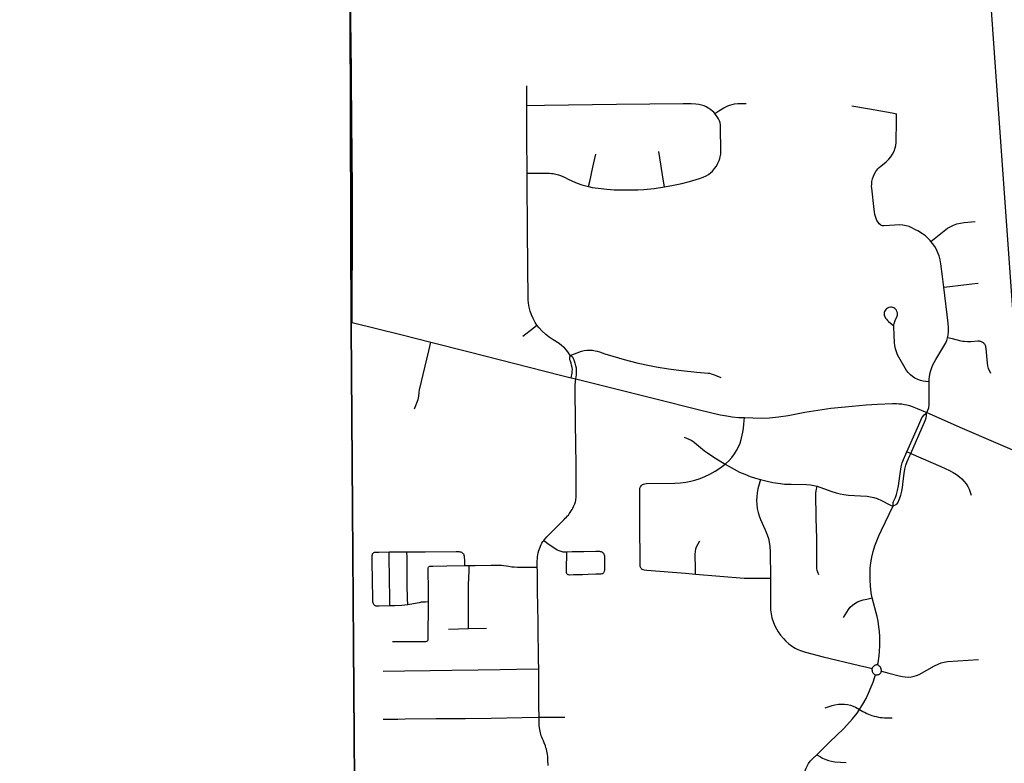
# Model space of a CAD drawing. Header units: feet. Extents: x 2113747 to 2516209, y 960708 to 1356798.
# Tile 22 of 92: x 2271117 to 2278482, y 1151998 to 1157558. Entities that reach past the tile are written whole.
import ezdxf

# ---------------------------------------------------------------- set-up
doc = ezdxf.new("R2010")
doc.units = ezdxf.units.FT
doc.header["$LTSCALE"] = 20
doc.header["$MEASUREMENT"] = 0
doc.linetypes.add('OhDOT_USTN3', pattern=[0.22, 0.165, -0.055])
doc.linetypes.add('rr2', pattern=[0])
for name, color, linetype in [('GM_X_Adjacent_County', 251, 'OhDOT_USTN3'), ('GM_X_City_Street', 251, 'Continuous'), ('GM_X_County', 251, 'OhDOT_USTN3'), ('GM_X_Rail_Line', 251, 'rr2'), ('GM_X_Township', 251, 'OhDOT_USTN3')]:
    doc.layers.add(name, color=color, linetype=linetype)

msp = doc.modelspace()

# ---------------------------------------------------------------- linework, layer by layer
at = {"layer": 'GM_X_Adjacent_County', "flags": 128}
msp.add_lwpolyline([(2192629.9, 1167519.5), (2192631.2, 1170403.5), (2192632.8, 1173672.8), (2192633.8, 1175629.5), (2192671.1, 1181169.3), (2192669.3, 1184775.1), (2192667.8, 1187766.9), (2192660.9, 1188884.7), (2192638, 1192623.1), (2192637, 1192687), (2192624.5, 1194837.8), (2192737.6, 1194839.7), (2198605.6, 1194974.2), (2199009.7, 1194982.8), (2204631.8, 1195039.6), (2205347.9, 1195050.5), (2205386.6, 1195051.1), (2205910.4, 1195059.1), (2205996.9, 1195060.4), (2208466.7, 1195086.6), (2214754.4, 1195227), (2218436, 1195308), (2224284, 1195428.9), (2225752.4, 1195457.9), (2225462.4, 1195534.2), (2225401.5, 1195595.2), (2225364.4, 1195690.5), (2225385.6, 1195870.7), (2225422.7, 1195968.7), (2225454.5, 1196101.2), (2225555.1, 1196175.4), (2225730, 1196146.2), (2225936.7, 1196103.9), (2226103.6, 1195950.2), (2226196.3, 1195762.1), (2226318.2, 1195778), (2226413.6, 1195876), (2226477.1, 1196119.8), (2226432.1, 1196339.7), (2226254.6, 1196527.8), (2226111.5, 1196633.7), (2226016.1, 1196776.8), (2225706.3, 1197037.8), (2225597.5, 1197214), (2225541.9, 1197428.6), (2225549.8, 1197574.3), (2225533.9, 1197682.9), (2225510.1, 1197751.8), (2225433.3, 1197823.4), (2225319.3, 1197810.1), (2225163, 1197849.8), (2225022.6, 1197884.3), (2224866.2, 1197995.8), (2224773.6, 1198237.6), (2224766.2, 1198416.3), (2224818.6, 1198832.8), (2224831.8, 1198917.6), (2224868.9, 1199050.1), (2224916.6, 1199124.2), (2224988.2, 1199164), (2225078.2, 1199177.2), (2225210.7, 1199142.8), (2225361.7, 1199058), (2225454.5, 1198986.5), (2225541.9, 1198975.9), (2225626.7, 1199020.9), (2225653.2, 1199068.6), (2225634.6, 1199164), (2225576.3, 1199317.6), (2225558.1, 1199409.1), (2225502.1, 1199640.9), (2225359.1, 1199810.4), (2225210.7, 1199887.3), (2225033.2, 1199916.4), (2224903.4, 1199927), (2224733.8, 1199887.3), (2224588.1, 1199836.9), (2224426.5, 1199852.8), (2224304.6, 1199924.4), (2224140.3, 1200009.2), (2224033.1, 1200099.2), (2223933.7, 1200223.8), (2223870.1, 1200324.4), (2223843.6, 1200456.9), (2223875.4, 1200570.8), (2223989.3, 1200713.9), (2224135, 1200891.4), (2224264.9, 1201013.3), (2224315.2, 1201058.3), (2224325.8, 1201095.4), (2224307.2, 1201143.1), (2224270.1, 1201185.5), (2224190.7, 1201257), (2224050.2, 1201262.3), (2223875.4, 1201254.4), (2223719.1, 1201259.7), (2223624.4, 1201296.8), (2223554.8, 1201352.4), (2223464.7, 1201458.4), (2223422.3, 1201569.7), (2223427.6, 1201646.5), (2223462.1, 1201752.5), (2223552.1, 1201842.6), (2223692.6, 1201903.5), (2223840.9, 1201967.1), (2223893.9, 1201998.9), (2223939, 1202043.9), (2223962.8, 1202134), (2223909.8, 1202269.1), (2223851.5, 1202340.7), (2223774.7, 1202356.6), (2223692.6, 1202348.6), (2223578.6, 1202303.6), (2223491.2, 1202258.5), (2223382.6, 1202226.8), (2223303.1, 1202247.9), (2223247.5, 1202300.9), (2223215.7, 1202377.8), (2223197.1, 1202483.7), (2223244.8, 1202642.7), (2223353.4, 1202799), (2223454.1, 1202942.1), (2223462.1, 1203018.9), (2223462.1, 1203064), (2223390.5, 1203188.5), (2223235.7, 1203282.8), (2223181.3, 1203339.3), (2223130.4, 1203395.8), (2223116.3, 1203463.6), (2223153, 1203562.4), (2223226.5, 1203633.1), (2223288.6, 1203695.2), (2223316.9, 1203765.9), (2223297.1, 1203887.3), (2223251.9, 1203949.5), (2223175.6, 1203974.9), (2223085.2, 1203955.1), (2223006.1, 1203918.4), (2222935.5, 1203853.4), (2222850.7, 1203698), (2222740.6, 1203607.6), (2222675.6, 1203593.5), (2222616.2, 1203610.5), (2222559.7, 1203698), (2222463.7, 1204073.8), (2222458, 1204285.7), (2222497.6, 1204359.1), (2222596.5, 1204452.4), (2222805.5, 1204585.1), (2222929.8, 1204675.6), (2222992, 1204740.5), (2223006.1, 1204788.6), (2222972.2, 1204847.9), (2222910.1, 1204912.9), (2222760.3, 1204955.2), (2222599.3, 1204969.4), (2222480.6, 1205008.9), (2222404.4, 1205076.7), (2222263.1, 1205240.6), (2222181.2, 1205336.6), (2222079.5, 1205407.3), (2221966.5, 1205441.2), (2221881.7, 1205472.2), (2221797, 1205516.5), (2221703.7, 1205619.2), (2221630.3, 1205687), (2221562.5, 1205698.3), (2221463.6, 1205681.3), (2221311, 1205613.5), (2221195.2, 1205576.8), (2221070.9, 1205582.4), (2220859, 1205622), (2220743.2, 1205681.3), (2220576.5, 1205822.6), (2220455, 1205944), (2220302.4, 1206023.1), (2220181, 1206074), (2220090.6, 1206150.3), (2220048.2, 1206308.5), (2220039.7, 1206483.6), (2219974.7, 1206616.4), (2219935.2, 1206709.7), (2219898.5, 1206817), (2219906.9, 1206918.7), (2220005.8, 1207031.7), (2220152.7, 1207136.3), (2220291.1, 1207226.7), (2220373.1, 1207288.8), (2220421.9, 1207378.1), (2220410.9, 1207565.9), (2220407.2, 1207760.7), (2220339.7, 1208008), (2220291, 1208255.3), (2220324.8, 1208431.4), (2220444.6, 1208768.6), (2220470.9, 1208944.7), (2220422.2, 1209154.5), (2220328.5, 1209281.8), (2220103.7, 1209491.7), (2219826.5, 1209709), (2219691.6, 1209851.3), (2219429.3, 1210203.5), (2219283.2, 1210473.3), (2219245.7, 1210694.3), (2219320.7, 1211065.2), (2219356.9, 1211201.2), (2219410.6, 1211402.4), (2219451.8, 1211743.4), (2219388.1, 1211971.9), (2219215.8, 1212230.4), (2219028.4, 1212466.5), (2218661.3, 1212777.4), (2218365.3, 1213088.4), (2218207.9, 1213346.9), (2218114.2, 1213710.3), (2218088, 1214032.6), (2218118, 1214403.5), (2218200.4, 1214647), (2218372.8, 1214973), (2218440.2, 1215096.6), (2218541.4, 1215411.3), (2218635, 1215696.1), (2218743.7, 1215898.4), (2218886.1, 1216149.4), (2219047.2, 1216370.4), (2219095.9, 1216516.6), (2219144.6, 1216741.4), (2219144.6, 1216921.2), (2219118.3, 1217142.2), (2219133.3, 1217333.3), (2219144.6, 1217520.7), (2219065.9, 1217816.6), (2219058.4, 1218048.9), (2219054.6, 1218326.2), (2219075.1, 1218515), (2219103.6, 1218655.5), (2219090, 1218753.5), (2219032.2, 1218921.9), (2218878.6, 1219180.4), (2218788.6, 1219296.6), (2218691.2, 1219360.2), (2218575.1, 1219379), (2218297.8, 1219382.7), (2217968.1, 1219292.8), (2217739.6, 1219274.1), (2217544.8, 1219307.8), (2217436.1, 1219296.6), (2217237.5, 1219296.6), (2217140.1, 1219345.3), (2217039, 1219457.7), (2216781, 1219756.6), (2216623.1, 1220057.1), (2216570, 1220251), (2216533.2, 1220570.4), (2216540.7, 1220686.5), (2216551.9, 1220843.9), (2216668.1, 1220915.1), (2216847.9, 1220915.1), (2217027.7, 1220836.4), (2217394.9, 1220686.5), (2217522.3, 1220769), (2217675.9, 1220956.3), (2217732.1, 1221094.9), (2217720.9, 1221244.8), (2217683.4, 1221394.7), (2217559.6, 1221466.3), (2217447.4, 1221394.7), (2217323.7, 1221398.4), (2217147.6, 1221465.8), (2216990.3, 1221615.7), (2216922.8, 1221671.9), (2216776.7, 1221754.3), (2216638.1, 1221784.3), (2216499.5, 1221758.1), (2216364.6, 1221701.9), (2216282.2, 1221679.4), (2216188.5, 1221761.8), (2216154.8, 1221904.2), (2216195, 1221993.3), (2217854.6, 1222013.8), (2218902.3, 1222026.2), (2221110.2, 1222044.8), (2224969.7, 1222054.4), (2226270.9, 1222054.4), (2227184.2, 1222047.2), (2228798.4, 1222028), (2230481.2, 1221983), (2231335, 1221970.9), (2233013.3, 1221964.2), (2233375.5, 1221985.7), (2235298.9, 1222030.3), (2235886, 1222018.9), (2238008.6, 1221951.6), (2239797.9, 1221947.1), (2240042.3, 1221946.5), (2240473.1, 1221945.4), (2240926.8, 1221944.3), (2242478.9, 1221940.4), (2243220.1, 1221938.8), (2246206.9, 1221908.5), (2259652.5, 1221764.6), (2265464.6, 1221710.9), (2271661.6, 1221657), (2271878.3, 1221655.1), (2272245.5, 1221652), (2272941.3, 1221646.2), (2272946, 1221095.4), (2272949.1, 1220734.4), (2272952.1, 1220381.2), (2272955.4, 1219996), (2272959.4, 1219526.6), (2272961.9, 1219224.8), (2272968.2, 1218487.3), (2272977.4, 1217406), (2272974.8, 1216501), (2272990.9, 1215563.4), (2273071.2, 1206556.1), (2273192.8, 1198453.5), (2273152, 1195400.2), (2273227.8, 1192712.3), (2273176, 1191452.9), (2273163.7, 1190519), (2273216.2, 1187364.3), (2273321.3, 1182083.5), (2273359.1, 1179653.6), (2273351.3, 1179125), (2273357.7, 1177775.8), (2273384.1, 1177023.3), (2273394.3, 1176620.2), (2273391.7, 1176176.2), (2273414.8, 1174719.8), (2273428, 1173103.9), (2273425.8, 1173043.6), (2273462.1, 1168895.5), (2273464.5, 1168621), (2273485.8, 1167056), (2273539.3, 1163371.7), (2273559.6, 1160545.6), (2273585.4, 1158808.2), (2273596.3, 1155295.4), (2273631.6, 1150488), (2273636.5, 1149823), (2273644.5, 1148717.3), (2273648.4, 1148193.1), (2273652, 1147705.5), (2273706.6, 1144116.6), (2273707.6, 1143905.8), (2273727.1, 1137671.6), (2273735.1, 1134958.5), (2273761.9, 1131307.3), (2273776.3, 1128907.7), (2273781.7, 1128012.6), (2273782.4, 1127896.3), (2273784.2, 1127598.8), (2273791.5, 1126394.8), (2273793.6, 1126045), (2273794.2, 1125937.8), (2273799.7, 1125028), (2273809.4, 1124393.2), (2273866, 1121326.5), (2273859.4, 1119169.8), (2273876.6, 1118816.7), (2273877.6, 1116829.3), (2273844.6, 1115019.5), (2273847.8, 1114656.2), (2273851, 1114280.8), (2273852.3, 1114201.4), (2273856.5, 1113636.4), (2273857.2, 1113574.9), (2273859.5, 1113280.7), (2273861.4, 1113068.9), (2273868, 1112293.9), (2273872.2, 1111793.8), (2273877.5, 1111173.5), (2273881.1, 1110747.6), (2273883.9, 1110420.3), (2273884.8, 1110318.2), (2273888.6, 1109866.3), (2273890, 1109707.5), (2273891.8, 1109492.1), (2273890.4, 1108659.3), (2273894.8, 1107881.1), (2273927.6, 1105260.2), (2273922.8, 1103968.8), (2273943.7, 1101977.2), (2274002.6, 1096381.5), (2274018.6, 1094549.4), (2274044.9, 1093010.2), (2274048.7, 1092052.6), (2274067.2, 1090515.4), (2273842.4, 1090510.7), (2272585.3, 1090487.3), (2271751, 1090471.4), (2270733.1, 1090435.2), (2268200, 1090404.7), (2267777.9, 1090417.9), (2267760.3, 1089303.9), (2267673.8, 1087761.6), (2267628.1, 1085889.8), (2267594, 1084591.7), (2267582.7, 1084034.8), (2267570.3, 1083741), (2267407.2, 1076550.8), (2267310.2, 1072879), (2267224, 1068545.6), (2267218.3, 1067679.9), (2267123.1, 1064546.5), (2267119.1, 1064405.2), (2267104.5, 1064277.9), (2267008.7, 1060529.1), (2266029.7, 1060557.9), (2264763.9, 1060590.1), (2264178.8, 1060604.7), (2263522.7, 1060622.5), (2262904.9, 1060648.5), (2262577.6, 1060658), (2262494, 1060660.5), (2262467.7, 1060661.6), (2262069.3, 1060670.2), (2259905, 1060723.2), (2259350.2, 1060738.4), (2254917, 1060859.8), (2252021.6, 1060939.2), (2251064.1, 1060965.4), (2247613.1, 1061077.2), (2245772.7, 1061157), (2240478.8, 1061338.5), (2240258.8, 1061346.5), (2239174.2, 1061389.9), (2237828.1, 1061435.5), (2234872.6, 1061543.7), (2228637.7, 1061772), (2226856.4, 1061837.2), (2226221.3, 1061860.2), (2224371, 1061928), (2218716.2, 1062135.2), (2216024.1, 1062233.7), (2214252.3, 1062298.5), (2212077.5, 1062441.6), (2210447.7, 1062486), (2205425.9, 1062621.2), (2204591.8, 1062651.7), (2204074.2, 1062670.6), (2204061.3, 1063896.1), (2204018.7, 1067962.2), (2204017.8, 1068050.4), (2203986, 1071081.2), (2203969.1, 1073268.3), (2203919.7, 1078642.6), (2203897.5, 1079534.1), (2203924.1, 1083121.6), (2203902.3, 1084169), (2203923.9, 1085136.9), (2203915.9, 1085866.3), (2203909.3, 1086297.6), (2203904.8, 1086751.9), (2203874, 1089335.2), (2203868.8, 1089766.1), (2203327, 1089754.3), (2199689.1, 1089719.7), (2199501.9, 1089724.5), (2198608.4, 1089725.7), (2198226.9, 1089714.9), (2197797.6, 1089712.6), (2197121.5, 1089708), (2195423.4, 1089702.7), (2195255.6, 1089694.6), (2194546.9, 1089678.2), (2193306.3, 1089676.1), (2192605.8, 1089671.9), (2192619.6, 1092103.3), (2192625.3, 1092537.8), (2192655.8, 1094119.7), (2192658.9, 1095336.3), (2192658, 1095922.6), (2192588.6, 1099321.9), (2192674.5, 1103192.8), (2192654.8, 1107795.5), (2192654.1, 1108034.1), (2192653, 1108439.7), (2192666.1, 1108661.5), (2192655.7, 1108900), (2192656.8, 1109082.6), (2192653.9, 1109924.3), (2192636.4, 1110046.8), (2192644.4, 1110728.7), (2192636.8, 1111737.7), (2192634.1, 1112042.6), (2192629.5, 1112563.6), (2192567, 1113876.2), (2192570.8, 1115766.5), (2192562.7, 1116200.3), (2192562.2, 1116521.2), (2192561.7, 1116842), (2192568.4, 1119398.8), (2192556.7, 1120002.2), (2192551.5, 1123337.2), (2192552.2, 1123393.2), (2192559.7, 1126775.7), (2192557.3, 1127768), (2192541.4, 1130026.9), (2192543.4, 1132645.5), (2192543.5, 1135846.7), (2192542.4, 1136084.5), (2192539.5, 1136744.2), (2192530.1, 1137575), (2192539.4, 1140482.2), (2192538.9, 1143380.8), (2192552.3, 1147211.2), (2192555.8, 1148675.9), (2192557.2, 1148924), (2192558, 1149453.5), (2192561.9, 1150576.9), (2192568.8, 1152460.6), (2192570.2, 1152862.8), (2192571.3, 1153175.8), (2192574.9, 1154176.3), (2192587.8, 1155252.3), (2192594.1, 1158494.9), (2192604.3, 1162456.4), (2192620.3, 1166969.1), (2192629.9, 1167519.5)], dxfattribs=at)
at = {"layer": 'GM_X_City_Street', "flags": 128}
for points in [[(2273603.3, 1155293.5), (2273604, 1155536.8), (2273606.1, 1155831.8), (2273606, 1156290.9), (2273602.5, 1156798.6), (2273599, 1157112.1), (2273598.3, 1157188.5), (2273596.8, 1157352.6), (2273592.6, 1157796), (2273590.8, 1157996)], [(2274909.4, 1156915.4), (2274909.5, 1157064.9)], [(2276317.1, 1156857.2), (2276308.6, 1156866.4), (2276298.9, 1156875), (2276286.6, 1156884.7), (2276272.7, 1156894.5), (2276252.6, 1156906.8), (2276237.3, 1156914.1), (2276218.2, 1156920.4), (2276198.5, 1156924.7), (2276175.2, 1156927.5), (2276138.8, 1156928.8), (2276079.6, 1156928.4), (2275581, 1156923.5), (2275042.7, 1156917.6), (2274909.4, 1156915.4)], [(2274913.1, 1156411), (2274911.1, 1156679.5), (2274909.5, 1156879.7), (2274909.4, 1156915.4)], [(2276317.1, 1156857.2), (2276348.1, 1156877.4), (2276384.6, 1156899.6), (2276408.3, 1156911.6), (2276426.7, 1156919), (2276445.8, 1156924.9), (2276465.3, 1156928.7), (2276488.5, 1156930.8), (2276551.8, 1156933)], [(2277342.5, 1156915.2), (2277474.1, 1156891.5), (2277644.6, 1156861.9), (2277675.5, 1156855.2)], [(2275941, 1156307.8), (2276008.2, 1156320.2), (2276069.2, 1156334), (2276126.5, 1156348.8), (2276202.2, 1156371.2), (2276230.4, 1156381.3), (2276251.6, 1156391.2), (2276269, 1156401.4), (2276285.3, 1156413.3), (2276300.2, 1156427), (2276315.6, 1156444.8), (2276328.9, 1156464.1), (2276340.2, 1156484.7), (2276349.2, 1156506.3), (2276353.8, 1156520), (2276356.8, 1156532), (2276360.7, 1156551.8), (2276362.4, 1156571.8), (2276360.5, 1156756), (2276358.9, 1156772.9), (2276355.9, 1156788.1), (2276351.2, 1156802.1), (2276344.4, 1156816.4), (2276336, 1156830.5), (2276327.7, 1156842.7), (2276317.1, 1156857.2)], [(2277819.2, 1155987.8), (2277790.6, 1156003.1), (2277769.8, 1156011.5), (2277748.2, 1156017.5), (2277722.9, 1156021.6), (2277697.2, 1156023.4), (2277664.7, 1156022.6), (2277582.6, 1156017.3), (2277577.1, 1156017.1), (2277571.2, 1156017.8), (2277564.9, 1156019.3), (2277559.7, 1156022.2), (2277555.1, 1156025.6), (2277547, 1156032.5), (2277538.1, 1156043.3), (2277529.5, 1156058), (2277520.5, 1156080), (2277514.1, 1156102.6), (2277510.6, 1156120.7), (2277508, 1156138.6), (2277490.9, 1156298.9), (2277490.1, 1156312.2), (2277490.4, 1156325.6), (2277492.6, 1156349.1), (2277496.8, 1156368.9), (2277503.3, 1156388), (2277511.7, 1156406.4), (2277522.1, 1156423.8), (2277536.2, 1156442.6), (2277546.8, 1156453.7), (2277557.9, 1156463.5), (2277598.7, 1156496.8), (2277617.4, 1156514.6), (2277634, 1156534.2), (2277646.7, 1156552.7), (2277658.5, 1156575.4), (2277667.1, 1156599.5), (2277671.3, 1156618.1), (2277674.4, 1156640.4), (2277675.9, 1156803.7), (2277675.5, 1156855.2)], [(2275372.8, 1156310.3), (2275380.7, 1156347.7), (2275403.4, 1156456.4), (2275426, 1156551.8)], [(2275941, 1156307.8), (2275933.2, 1156350.3), (2275898.2, 1156572.6)], [(2274986.3, 1155274.4), (2274973.1, 1155294.7), (2274957.4, 1155324), (2274945.2, 1155351.3), (2274935.2, 1155379.6), (2274927.7, 1155408.6), (2274922.5, 1155438.1), (2274920.2, 1155464.7), (2274915.5, 1155980.5), (2274913.4, 1156358.2), (2274913.1, 1156411)], [(2274913.1, 1156411), (2274956.2, 1156410.5), (2275080.7, 1156409.8), (2275094.6, 1156408.8), (2275107.2, 1156407.2), (2275128.7, 1156403.6), (2275147.8, 1156398.4), (2275162.8, 1156393.4), (2275180.8, 1156386.4), (2275196.9, 1156378.4), (2275215.5, 1156368.5), (2275251.2, 1156351.2), (2275287.7, 1156335.7), (2275322.1, 1156323.6), (2275372.8, 1156310.3)], [(2275372.8, 1156310.3), (2275399.2, 1156304.8), (2275444.9, 1156297.9), (2275510.3, 1156290.7), (2275562.9, 1156287.3), (2275635.3, 1156285), (2275694.6, 1156285.3), (2275740.9, 1156286.1), (2275786.6, 1156289.3), (2275862, 1156296.3), (2275941, 1156307.8)], [(2277933.6, 1155900.1), (2277970, 1155929.9), (2278058.1, 1155999.1), (2278081.2, 1156012.5), (2278102.4, 1156022.3), (2278127.6, 1156031.3), (2278153.5, 1156037.8), (2278183, 1156042.5), (2278264, 1156049.2)], [(2277933.6, 1155900.1), (2277926.9, 1155908.3), (2277909, 1155926.9), (2277892.1, 1155941.7), (2277871.2, 1155956.8), (2277835, 1155978.9), (2277819.2, 1155987.8)], [(2278030.1, 1155558.6), (2278020.1, 1155637), (2278008.1, 1155731.8), (2278002, 1155763.7), (2277994.6, 1155791.9), (2277985.9, 1155816.2), (2277975, 1155839.5), (2277962.1, 1155861.9), (2277945.4, 1155885.7), (2277933.6, 1155900.1)], [(2278030.1, 1155558.6), (2278073.9, 1155562.8), (2278238.9, 1155583.4), (2278287.7, 1155588.8)], [(2278058.3, 1155180.2), (2278062.1, 1155198.8), (2278064.7, 1155224.4), (2278065, 1155253.5), (2278062.4, 1155289.2), (2278030.1, 1155558.6)], [(2277920.1, 1154850.5), (2277895, 1154851.9), (2277876, 1154855.2), (2277856.5, 1154860.3), (2277834.6, 1154868.5), (2277813.5, 1154878.7), (2277796.3, 1154889.6), (2277781, 1154902.7), (2277764.5, 1154919.3), (2277752, 1154935.2), (2277684.3, 1155052.2), (2277675.1, 1155073.8), (2277668, 1155096.1), (2277662.5, 1155122.4), (2277660.4, 1155142.3), (2277655.4, 1155260.6), (2277656.7, 1155277.6), (2277658.5, 1155286.4), (2277660.4, 1155294.3), (2277663.4, 1155302.6), (2277666.6, 1155310.3), (2277679.4, 1155336.6), (2277683, 1155348.1), (2277683.8, 1155357), (2277683, 1155365.9), (2277679.6, 1155377.4), (2277675.6, 1155385.4), (2277670.1, 1155392.5), (2277663.6, 1155398.5), (2277655.9, 1155403.2), (2277647.6, 1155406.4), (2277638.9, 1155407.9), (2277629.9, 1155407.8), (2277618.1, 1155405.5), (2277609.7, 1155402.2), (2277602, 1155397.5), (2277595.4, 1155391.7), (2277590.2, 1155384.6), (2277586.5, 1155376.6), (2277584.3, 1155367.9), (2277583.6, 1155355.9), (2277584.8, 1155347), (2277587.5, 1155338.4), (2277593.3, 1155327.8), (2277601.1, 1155318.2), (2277607.8, 1155310.1), (2277616.7, 1155301.1), (2277655.2, 1155269.4)], [(2273603.3, 1155293.5), (2273977.4, 1155201.3), (2274193.6, 1155146.4)], [(2274881.3, 1155192.9), (2274957.3, 1155251.5), (2274986.3, 1155274.4)], [(2275234.9, 1155047.1), (2275222.5, 1155067.3), (2275209.5, 1155084.9), (2275191.9, 1155104.4), (2275173.6, 1155120.9), (2275152.6, 1155136.1), (2275107.9, 1155163.7), (2275078.1, 1155184.8), (2275052.3, 1155205.6), (2275023, 1155232.4), (2275002.3, 1155254), (2274986.3, 1155274.4)], [(2274071.2, 1154647.5), (2274098.1, 1154718.7), (2274100.7, 1154730), (2274102.5, 1154743.1), (2274105.1, 1154770.9), (2274107.4, 1154790.2), (2274177.9, 1155082.2), (2274193.6, 1155146.4)], [(2274193.6, 1155146.4), (2274480.5, 1155074.8), (2275162.3, 1154901), (2275241.2, 1154881.5)], [(2277920.1, 1154850.5), (2277921.1, 1154870.5), (2277922.9, 1154890.7), (2277927.1, 1154917), (2277932, 1154936.5), (2277939.7, 1154958.6), (2277950.9, 1154982.9), (2277970.3, 1155017.5), (2278044.4, 1155141), (2278052.1, 1155158.5), (2278058.3, 1155180.2)], [(2278381.4, 1154912.8), (2278365.1, 1154949.3), (2278361.6, 1154959.2), (2278358.9, 1154970.8), (2278355.5, 1154989.7), (2278345.6, 1155100.5), (2278344.8, 1155107.7), (2278343.4, 1155113.8), (2278340.6, 1155121.7), (2278338.5, 1155126.6), (2278335.9, 1155131.5), (2278332.7, 1155135.6), (2278329.7, 1155139), (2278326.3, 1155141.6), (2278322.2, 1155144.5), (2278317.1, 1155147.5), (2278312, 1155149.8), (2278307, 1155151.6), (2278301.9, 1155153.1), (2278296.6, 1155154.1), (2278290.9, 1155154.7), (2278285.3, 1155154.8), (2278232.8, 1155150.8), (2278220.6, 1155150.1), (2278207.1, 1155149.9), (2278184.7, 1155151.3), (2278172.3, 1155152.8), (2278159.4, 1155155.5), (2278096, 1155171), (2278058.3, 1155180.2)], [(2275234.9, 1155047.1), (2275319, 1155078.9), (2275338.4, 1155084.4), (2275358.5, 1155087.5), (2275370.4, 1155088.3), (2275382.1, 1155088.2), (2275402.3, 1155086.5), (2275422.1, 1155082.8), (2275437.6, 1155079.1), (2275454.1, 1155073.7), (2275493.2, 1155060.3), (2275554.1, 1155041.6), (2275638.3, 1155018), (2275734.5, 1154993), (2275804.5, 1154977.3), (2275878.9, 1154962.5), (2275969.4, 1154947.3), (2276067, 1154934.7), (2276181.3, 1154923.1), (2276266.7, 1154915.8), (2276277.4, 1154914.3), (2276289.7, 1154911.6), (2276305.8, 1154906.3), (2276361.8, 1154882.3)], [(2275241.2, 1154881.5), (2275249.4, 1154915.4), (2275251, 1154928.2), (2275251.5, 1154942.6), (2275249.9, 1154958), (2275245.8, 1154976), (2275241.3, 1154990.5), (2275236.6, 1155003.9), (2275233.5, 1155015.2), (2275232.5, 1155021.1), (2275232.2, 1155028.8), (2275234.9, 1155047.1)], [(2275277.9, 1154872.8), (2275282.3, 1154901.9), (2275283.2, 1154918.8), (2275283.3, 1154932.3), (2275281.1, 1154952), (2275277.7, 1154971), (2275271.9, 1154991), (2275264.9, 1155011.6), (2275260.1, 1155022.4), (2275256.3, 1155028.9), (2275249.8, 1155036.4), (2275234.9, 1155047.1)], [(2275038.1, 1153664.9), (2275048, 1153676.9), (2275060.6, 1153691.2), (2275074.5, 1153705.5), (2275089.7, 1153721.1), (2275111.4, 1153743.3), (2275136.4, 1153769), (2275171.3, 1153803.7), (2275189.2, 1153821.4), (2275197.8, 1153830.1), (2275207, 1153839.2), (2275214.8, 1153847.4), (2275221.3, 1153854.8), (2275227.2, 1153862.7), (2275235.6, 1153873.9), (2275243, 1153885.7), (2275249.1, 1153895.6), (2275255.2, 1153906.5), (2275260.4, 1153917.3), (2275265.2, 1153928.2), (2275269.5, 1153939.5), (2275273.5, 1153952.5), (2275276.1, 1153964.2), (2275277.4, 1153973.3), (2275278.7, 1153983.3), (2275279.5, 1153996.8), (2275280, 1154012), (2275280.4, 1154028), (2275280.9, 1154053.2), (2275280.5, 1154094.9), (2275278.8, 1154241.3), (2275276.7, 1154372.8), (2275275.4, 1154553), (2275274.6, 1154627.3), (2275273.3, 1154718.9), (2275271.2, 1154794), (2275271.2, 1154809.2), (2275271.2, 1154818.4), (2275272.1, 1154828.4), (2275274.9, 1154849.4), (2275277.9, 1154872.8)], [(2275241.2, 1154881.5), (2275277.9, 1154872.8)], [(2275277.9, 1154872.8), (2275557.4, 1154802.3), (2275865.8, 1154726.1), (2276203.4, 1154641), (2276357.1, 1154605), (2276405.6, 1154595.6), (2276447.3, 1154589), (2276494.5, 1154584.6), (2276539.1, 1154582.8)], [(2277901.9, 1154621.4), (2277916.9, 1154657.3), (2277918.4, 1154663.8), (2277919.8, 1154673.7), (2277919.6, 1154808.2), (2277920.1, 1154850.5)], [(2276539.1, 1154582.8), (2276664.5, 1154579), (2276727, 1154582.3), (2276792.8, 1154588.8), (2276865.2, 1154599.8), (2276991.2, 1154624.3), (2277120.6, 1154644.8), (2277185.5, 1154653.3), (2277293, 1154664.3), (2277449.7, 1154678.2), (2277533.9, 1154684.2), (2277645.5, 1154687.7), (2277677.1, 1154687.7), (2277692.5, 1154687.3), (2277715.3, 1154685.4), (2277735.1, 1154682.3), (2277753.3, 1154677.8), (2277773.3, 1154672.4), (2277793.3, 1154665.8), (2277829.8, 1154652.3), (2277901.9, 1154621.4)], [(2276394.3, 1154235.4), (2276424.2, 1154263.1), (2276443.8, 1154285.7), (2276463.8, 1154312.3), (2276479.7, 1154337.7), (2276493.4, 1154364.3), (2276505.3, 1154391.8), (2276514.8, 1154420.2), (2276522.5, 1154450.6), (2276526.8, 1154475), (2276530.3, 1154501), (2276533.8, 1154534), (2276539.1, 1154582.8)], [(2277752.9, 1154328.2), (2277842.2, 1154529.2), (2277866.5, 1154580.3), (2277873.9, 1154592.2), (2277883, 1154602.6), (2277892.2, 1154611.9), (2277901.9, 1154621.4)], [(2277782.5, 1154315.4), (2277885.9, 1154548.2), (2277893.9, 1154566.2), (2277898.3, 1154581.2), (2277900.5, 1154595.5), (2277901.4, 1154606.7), (2277901.9, 1154621.4)], [(2277901.9, 1154621.4), (2278166, 1154504.9), (2278647.4, 1154297.1), (2278712.7, 1154269)], [(2276088.1, 1154436.8), (2276139.4, 1154414.2), (2276152.4, 1154406.4), (2276165.4, 1154396.8), (2276224.6, 1154346.4), (2276240.4, 1154334.3), (2276261.7, 1154318.8), (2276308.5, 1154288), (2276394.3, 1154235.4)], [(2277650.5, 1153924.2), (2277651.7, 1153947.4), (2277654, 1153956.1), (2277658.3, 1153964.6), (2277667.7, 1153984.5), (2277676.7, 1154009.1), (2277684.4, 1154037.5), (2277691.2, 1154072.8), (2277704.9, 1154180), (2277711.1, 1154215.5), (2277718.5, 1154244), (2277727.1, 1154268.7), (2277745.1, 1154310.8), (2277752.9, 1154328.2)], [(2277752.9, 1154328.2), (2277768.2, 1154321.6), (2277782.5, 1154315.4)], [(2277650.5, 1153924.2), (2277672.5, 1153932.3), (2277676.9, 1153934.7), (2277680.9, 1153938.6), (2277685.3, 1153946.2), (2277697.7, 1153976.3), (2277707.8, 1154004), (2277715.6, 1154032.4), (2277721, 1154061.4), (2277726.8, 1154106.9), (2277733.5, 1154165.6), (2277739.1, 1154197.9), (2277746.6, 1154226.4), (2277756.2, 1154254.2), (2277775.4, 1154299.5), (2277782.4, 1154315.3), (2277782.5, 1154315.4)], [(2277782.5, 1154315.4), (2278007.5, 1154216.9), (2278073.4, 1154187.1), (2278099.8, 1154173.2), (2278125.1, 1154157.3), (2278146.3, 1154141.2), (2278163.7, 1154125.6), (2278179.5, 1154108.5), (2278195.9, 1154087.4), (2278208.6, 1154067.8), (2278219.1, 1154046.8), (2278235.3, 1154003.8)], [(2275766.9, 1153454.2), (2275762.6, 1153460.5), (2275759.5, 1153469.2), (2275758.2, 1153478.7), (2275757.4, 1153492.6), (2275756.1, 1153793.5), (2275755, 1154032.8), (2275755.4, 1154046.1), (2275756.7, 1154055.2), (2275760.6, 1154064.8), (2275765.4, 1154072.1), (2275771.7, 1154078.4), (2275776.4, 1154082), (2275784.2, 1154086), (2275792.8, 1154088.8), (2275804.9, 1154090.5), (2276018.2, 1154092.8), (2276061.1, 1154095.5), (2276100.6, 1154100.2), (2276136.4, 1154106.9), (2276168.5, 1154115.3), (2276206.1, 1154128.1), (2276242.9, 1154143.1), (2276278.7, 1154160.1), (2276319.4, 1154182.2), (2276347.6, 1154199.6), (2276374.5, 1154219), (2276394.3, 1154235.4)], [(2276394.3, 1154235.4), (2276395.4, 1154234.7), (2276461, 1154197.1), (2276502.2, 1154176.2), (2276541.6, 1154159), (2276581.6, 1154143.5), (2276622.3, 1154130.1), (2276658.1, 1154120.5)], [(2276658.1, 1154120.5), (2276648.6, 1154084.6), (2276639.2, 1154049.4), (2276633.5, 1154020), (2276630.1, 1153990.2), (2276629.4, 1153963.6), (2276630.8, 1153933.7), (2276634.4, 1153904), (2276640.4, 1153874.6), (2276647.8, 1153848.9), (2276658.7, 1153821.1), (2276694.2, 1153743.3), (2276708.9, 1153707.1), (2276717.8, 1153679.3), (2276724.2, 1153650.9), (2276728.9, 1153618.8), (2276731.5, 1153583.1), (2276732.6, 1153382.1)], [(2276658.1, 1154120.5), (2276698.6, 1154109.5), (2276750.4, 1154098.7), (2276809.1, 1154089.6), (2276838.7, 1154086.6), (2276888.1, 1154084.2), (2277002.8, 1154083.8), (2277032.9, 1154081.2), (2277057.1, 1154076.5), (2277081.5, 1154069.4)], [(2277094.2, 1153406.4), (2277086.4, 1153427.3), (2277083, 1153440.6), (2277081.2, 1153455.1), (2277080.3, 1153473.1), (2277079.3, 1153679.7), (2277075.9, 1153831), (2277073.6, 1154017.8), (2277075.4, 1154035.2), (2277081.5, 1154069.4)], [(2277081.5, 1154069.4), (2277184, 1154033.7), (2277224.7, 1154020), (2277253.6, 1154012.5), (2277283, 1154007), (2277316, 1154003.6), (2277407.9, 1153998.8), (2277456.7, 1153995.1), (2277482.3, 1153991.4), (2277507.4, 1153985.5), (2277531.9, 1153977.4), (2277564.6, 1153963.2), (2277626, 1153930.7), (2277637.3, 1153926.3), (2277650.5, 1153924.2)], [(2277495.2, 1153235), (2277487.2, 1153272.6), (2277481, 1153324.4), (2277478.5, 1153370), (2277477.9, 1153419), (2277480, 1153458), (2277484.5, 1153496.9), (2277491.9, 1153538.6), (2277502.3, 1153583.1), (2277514.4, 1153623.7), (2277527.7, 1153660.5), (2277544.4, 1153699.5), (2277564.5, 1153740.6), (2277650.5, 1153924.2)], [(2274989.1, 1153464.3), (2274988.8, 1153496.7), (2274988.8, 1153512.3), (2274989.3, 1153527.9), (2274990.2, 1153542.7), (2274991.9, 1153556.6), (2274995, 1153570.9), (2275000.1, 1153588.3), (2275005.4, 1153602.6), (2275009.3, 1153613.5), (2275013.2, 1153622.6), (2275018.4, 1153633.9), (2275023.6, 1153643.4), (2275031.4, 1153655.6), (2275038.1, 1153664.9)], [(2275038.1, 1153664.9), (2275048.8, 1153656.9), (2275078.3, 1153634.8), (2275104.6, 1153616.1), (2275115.2, 1153609.1), (2275126.5, 1153601.6), (2275137.7, 1153595.3), (2275149.6, 1153589), (2275156.9, 1153586.1), (2275165, 1153583.4), (2275172.9, 1153581.3), (2275181, 1153580.1), (2275190.7, 1153579.6), (2275208.8, 1153579.5)], [(2276171.7, 1153412.8), (2276171.4, 1153450.2), (2276170.4, 1153562.3), (2276171.3, 1153582), (2276174.5, 1153601.5), (2276180.4, 1153616.9), (2276203.7, 1153662.8)], [(2273767.3, 1153185.1), (2273764.6, 1153189.7), (2273762, 1153194.9), (2273760.2, 1153200.1), (2273759.1, 1153204.2), (2273758.1, 1153211.8), (2273757.4, 1153224.6), (2273757.8, 1153267.6), (2273756.4, 1153328.2), (2273754, 1153544.5), (2273754, 1153552.1), (2273754.9, 1153558.6), (2273756.6, 1153563.3), (2273759.7, 1153568.1), (2273763.6, 1153572.5)], [(2273763.6, 1153572.5), (2273767.1, 1153574.6), (2273771, 1153575.9), (2273775.8, 1153576.8), (2273782.5, 1153577.3), (2273790.7, 1153577.3), (2273802.5, 1153577.3), (2273880, 1153578.2)], [(2273880, 1153578.2), (2273912.7, 1153578.6), (2274014.1, 1153579.3)], [(2273887, 1153178.2), (2273886.2, 1153232.2), (2273884, 1153377.4), (2273880.7, 1153542.6), (2273880, 1153578.2)], [(2274014.1, 1153579.3), (2274150.7, 1153580.2), (2274380.9, 1153581.4), (2274393.9, 1153581.4), (2274402.9, 1153581), (2274410, 1153580.1), (2274415.8, 1153578.5), (2274420.8, 1153576.2), (2274425.6, 1153573.5), (2274429.5, 1153570.5), (2274433.4, 1153567), (2274436.1, 1153563.4), (2274438.2, 1153559.2), (2274440, 1153554.5), (2274441.6, 1153547.9), (2274442.5, 1153540.5), (2274443.1, 1153531.8), (2274443.4, 1153523.2), (2274443.4, 1153515.5), (2274444.1, 1153476.6)], [(2274019.3, 1153185.2), (2274018.4, 1153228.3), (2274017.4, 1153261.5), (2274016.7, 1153303.4), (2274015.4, 1153404.6), (2274014.4, 1153538.6), (2274014.1, 1153579.3)], [(2275211.8, 1153413.2), (2275209.6, 1153417.5), (2275208.3, 1153424.5), (2275207.4, 1153432.3), (2275206.9, 1153440.9), (2275207, 1153449.7), (2275207, 1153465.3), (2275208.8, 1153557.3), (2275208.8, 1153579.5)], [(2275208.8, 1153579.5), (2275248.9, 1153580.9), (2275337.1, 1153582.1), (2275427, 1153583.5), (2275443.3, 1153583.7), (2275453.4, 1153583.5), (2275459.5, 1153583), (2275466.5, 1153581.2), (2275471.2, 1153579.5), (2275475.1, 1153577.3), (2275477.8, 1153575.1), (2275481.5, 1153571.5), (2275483.9, 1153568.4), (2275487.1, 1153563), (2275489.5, 1153557.8), (2275491.2, 1153550.7), (2275492.1, 1153544.3), (2275492.4, 1153537.5), (2275492.5, 1153530.4), (2275492.5, 1153518.7), (2275492, 1153453.5), (2275491.6, 1153446.6), (2275490.7, 1153440.5), (2275489.7, 1153435.7), (2275488.8, 1153431.7), (2275487.1, 1153427.4), (2275484.5, 1153422.6), (2275480.3, 1153418.4)], [(2274174.1, 1153206.8), (2274174.2, 1153301.3), (2274172.5, 1153434.7), (2274172.1, 1153445.6), (2274172.5, 1153453.4), (2274173.4, 1153459.5), (2274174.7, 1153463.8), (2274177.7, 1153467.7)], [(2274177.7, 1153467.7), (2274181, 1153470.2), (2274184, 1153471.5), (2274190.1, 1153472.8), (2274196.6, 1153473.3), (2274207, 1153473.3), (2274312.5, 1153474.5), (2274444.1, 1153476.6)], [(2274444.1, 1153476.6), (2274478.9, 1153477.2)], [(2274475, 1153005.7), (2274474.8, 1153024.2), (2274473.6, 1153171.4), (2274474.1, 1153264.8), (2274475.4, 1153333.8), (2274478.1, 1153437.2), (2274478.9, 1153477.2)], [(2274478.9, 1153477.2), (2274524.4, 1153477.9), (2274644.3, 1153479.6), (2274676.8, 1153479.5), (2274702, 1153480), (2274720.7, 1153479.1), (2274736.8, 1153477.8), (2274758, 1153474.8), (2274776.3, 1153471.7), (2274797.6, 1153468.2), (2274816.6, 1153466.5), (2274839.7, 1153465.6), (2274907.4, 1153465.5), (2274989.1, 1153464.3)], [(2274999.8, 1152703.5), (2274998.5, 1152772.4), (2274997.7, 1152864.9), (2274996.4, 1152933), (2274995.9, 1152983.4), (2274995.2, 1153056.8), (2274991.3, 1153285.6), (2274989.2, 1153436.3), (2274989.1, 1153464.3)], [(2275766.9, 1153454.2), (2275772.2, 1153450), (2275778.7, 1153446.6), (2275788.4, 1153444.1), (2275807.4, 1153442.1), (2276098.3, 1153418.7), (2276171.7, 1153412.8)], [(2275480.3, 1153418.4), (2275475.8, 1153415.7), (2275470.5, 1153413.9), (2275463.2, 1153413.1), (2275455.8, 1153412.6), (2275427.1, 1153411.8), (2275368.9, 1153409.6), (2275325.9, 1153407.9), (2275260.8, 1153406.2), (2275229.5, 1153405.7), (2275223.5, 1153406.6), (2275218.7, 1153408), (2275214.8, 1153410.1), (2275211.8, 1153413.2)], [(2276171.7, 1153412.8), (2276536.7, 1153383.6), (2276568.8, 1153382), (2276598.9, 1153381.6), (2276694, 1153381.9), (2276732.6, 1153382.1)], [(2276732.6, 1153382.1), (2276732.9, 1153314), (2276732.5, 1153175.9), (2276734.2, 1153146), (2276738.1, 1153116.3), (2276744.5, 1153087), (2276753.3, 1153058.4), (2276764.2, 1153030.5), (2276777.3, 1153003.5), (2276791, 1152980.6), (2276808.5, 1152956.3), (2276829.7, 1152930.8), (2276848.3, 1152911.6), (2276870.9, 1152892), (2276897.5, 1152872.1), (2276917.4, 1152859.6), (2276938.4, 1152849.3), (2276966.2, 1152838.2), (2276994.7, 1152829.1), (2277128.6, 1152795.2), (2277400.1, 1152729.6), (2277453.3, 1152716.5), (2277493.5, 1152706.5)], [(2277279.6, 1153088.6), (2277316.2, 1153147.8), (2277330.5, 1153165), (2277346.6, 1153180.5), (2277364.5, 1153193.9), (2277383.9, 1153205), (2277404.5, 1153213.9), (2277425.9, 1153220.5), (2277454.5, 1153226.4), (2277495.2, 1153235)], [(2277534.3, 1152733.4), (2277537.9, 1152750), (2277541, 1152766.9), (2277546.4, 1152802), (2277549.7, 1152835.9), (2277551.7, 1152877.1), (2277551.7, 1152912.5), (2277550.5, 1152947), (2277547.9, 1152984.3), (2277544.4, 1153018.2), (2277538.4, 1153061.6), (2277530.5, 1153095.5), (2277522.8, 1153124.2), (2277495.2, 1153235)], [(2273767.3, 1153185.1), (2273770.3, 1153181.4), (2273772.4, 1153179.2), (2273776.3, 1153177.1), (2273781.1, 1153175.7), (2273790.2, 1153175.3), (2273805.4, 1153175.7), (2273887, 1153178.2)], [(2273887, 1153178.2), (2273922.6, 1153179.3), (2273975.2, 1153181.7), (2273997.8, 1153183.2), (2274015.6, 1153184.8), (2274019.3, 1153185.2)], [(2274019.3, 1153185.2), (2274033.7, 1153186.9), (2274049.9, 1153189.5), (2274063.8, 1153192.1), (2274078.2, 1153195), (2274090.7, 1153197.8), (2274108.9, 1153201.7), (2274123.7, 1153204.3), (2274137.2, 1153205.6), (2274151.5, 1153206.4), (2274174.1, 1153206.8)], [(2274170.4, 1152917.2), (2274172.3, 1152921), (2274173.1, 1152925.4), (2274173.6, 1152936.2), (2274173.6, 1152954.9), (2274173.3, 1153008.9), (2274173.9, 1153120.6), (2274174.1, 1153206.8)], [(2274324.7, 1153001.5), (2274475, 1153005.7)], [(2274475, 1153005.7), (2274609.6, 1153009.2)], [(2273905.5, 1152908.7), (2273985.1, 1152909.1), (2274056.8, 1152909.3), (2274148.7, 1152909.4), (2274155.6, 1152909.9), (2274161.7, 1152911.6), (2274166.9, 1152914.2), (2274170.4, 1152917.2)], [(2277493.5, 1152706.5), (2277492.6, 1152701.7), (2277492.6, 1152697.6), (2277492.8, 1152693.7), (2277493.4, 1152690), (2277494.8, 1152684.8), (2277496.7, 1152679.8), (2277499.3, 1152675), (2277502.1, 1152670.9), (2277505.8, 1152667.2), (2277509.7, 1152664.3), (2277513.9, 1152661.8), (2277518.2, 1152660.1)], [(2277534.3, 1152733.4), (2277527.4, 1152733.6), (2277521.7, 1152732.5), (2277516.5, 1152730.8), (2277512.1, 1152728.6), (2277508.9, 1152726.9), (2277505.2, 1152723.9), (2277501.3, 1152720.2), (2277497.4, 1152715.4), (2277495.2, 1152711.3), (2277493.5, 1152706.5)], [(2277562.6, 1152688), (2277563, 1152692.2), (2277562.8, 1152695.8), (2277562.1, 1152699.8), (2277561.2, 1152704.1), (2277559.8, 1152708.2), (2277557.9, 1152712.4), (2277555.2, 1152716.3), (2277552.6, 1152719.8), (2277549.9, 1152723.2), (2277546.9, 1152726.4), (2277543.6, 1152729.1), (2277539.1, 1152731.9), (2277534.3, 1152733.4)], [(2277562.6, 1152688), (2277617.9, 1152672.6), (2277694.7, 1152651.9), (2277720.7, 1152646.1), (2277740.7, 1152643.6), (2277764.2, 1152643.3), (2277787.6, 1152645.5), (2277807.4, 1152649.4), (2277826.7, 1152655.2), (2277845.3, 1152663.1), (2277960.4, 1152726.4), (2277986.7, 1152739.2), (2278010.7, 1152748.4), (2278032.4, 1152754.2), (2278057.7, 1152758.3), (2278136, 1152764.5), (2278290, 1152774.1)], [(2273835.5, 1152687.9), (2273994.9, 1152690.4), (2274188.6, 1152692.5), (2274349.2, 1152693.8), (2274546.8, 1152696.3), (2274710.9, 1152699.3), (2274832.1, 1152700.9), (2274999.8, 1152703.5)], [(2275002.1, 1152342.2), (2275001.5, 1152425.3), (2275000.6, 1152562.6), (2275000.6, 1152659.9), (2274999.8, 1152703.5)], [(2277400.3, 1152401), (2277424.3, 1152439.7), (2277448.2, 1152483), (2277466.9, 1152521.6), (2277487.7, 1152570.1), (2277500.2, 1152604.3), (2277511.4, 1152638.2), (2277518.2, 1152660.1)], [(2277518.2, 1152660.1), (2277524, 1152659.5), (2277529.1, 1152659.8), (2277534.7, 1152660.5), (2277539.7, 1152661.8), (2277544.5, 1152663.3), (2277549, 1152665.7), (2277552.7, 1152668.6), (2277555.5, 1152671.5), (2277558.2, 1152675.4), (2277560.2, 1152679.3), (2277561.8, 1152683.5), (2277562.6, 1152688)], [(2277141.2, 1152412.5), (2277193.7, 1152430.3), (2277215.7, 1152436.2), (2277241.5, 1152440), (2277264.3, 1152441.2), (2277287.1, 1152440.2), (2277309.7, 1152437.1), (2277331.9, 1152431.9), (2277351, 1152425.4), (2277368.6, 1152417.2), (2277400.3, 1152401)], [(2273836.8, 1152329.3), (2273884.1, 1152329.3), (2273913.2, 1152329.3), (2273945.8, 1152329.3), (2274001.4, 1152330.1), (2274233.3, 1152332.6), (2274452.1, 1152334.2), (2274644.5, 1152336.8), (2274874.6, 1152339.9), (2275002.1, 1152342.2)], [(2275002.1, 1152342.2), (2275106.1, 1152343.5), (2275194.2, 1152344.1)], [(2275070.2, 1151982.3), (2275068.1, 1152025), (2275066.8, 1152048.9), (2275065.5, 1152063.2), (2275063.8, 1152076.3), (2275060.7, 1152089.7), (2275057.3, 1152102.7), (2275053.8, 1152114.5), (2275049.5, 1152127.5), (2275040.8, 1152150.5), (2275034.3, 1152166.6), (2275028.7, 1152180.5), (2275023.4, 1152192.6), (2275019.1, 1152204), (2275015.2, 1152214.8), (2275012.1, 1152226.5), (2275009.6, 1152239.1), (2275007.4, 1152251.3), (2275005.7, 1152263.4), (2275003.9, 1152280.4), (2275002.6, 1152297.3), (2275002.2, 1152312.1), (2275002.3, 1152326.9), (2275002.1, 1152342.2)], [(2277078.9, 1152062.4), (2277175.7, 1152155.9), (2277281.7, 1152258.9), (2277345.8, 1152329.7), (2277380.7, 1152373.5), (2277400.3, 1152401)], [(2277400.3, 1152401), (2277423.5, 1152386), (2277440.5, 1152377.4), (2277453.2, 1152371.5), (2277466.9, 1152365.8), (2277479.2, 1152361.1), (2277492.5, 1152356.4), (2277508.1, 1152351.7), (2277524.3, 1152347.7), (2277540.5, 1152344.2), (2277554.6, 1152341.5), (2277569.5, 1152339.6), (2277585.1, 1152338.9), (2277643.3, 1152337.9)], [(2276666.2, 1151059.5), (2276662.4, 1151325.3), (2276663.4, 1151380.5), (2276665.7, 1151402.9), (2276669.6, 1151421.7), (2276675.1, 1151440), (2276683.8, 1151460.7), (2276696.2, 1151483.3), (2276712.4, 1151507.5), (2276730.4, 1151530.6), (2276852.1, 1151673.5), (2276870.2, 1151697.1), (2276896.7, 1151735), (2276917.8, 1151768.4), (2276932, 1151794.5), (2276948.6, 1151830.5), (2277000, 1151961.9), (2277009.5, 1151982.2), (2277017.6, 1151995.9), (2277031.1, 1152013.7), (2277050.8, 1152035.2), (2277078.9, 1152062.4)], [(2277078.9, 1152062.4), (2277106.7, 1152046.2), (2277123.2, 1152036.5), (2277146.5, 1152025.8), (2277167.7, 1152018.4), (2277189.4, 1152013), (2277214.9, 1152009.2), (2277300.3, 1152003.8)]]:
    msp.add_lwpolyline(points, dxfattribs=at)
at = {"layer": 'GM_X_County', "flags": 128}
msp.add_lwpolyline([(2353397.3, 1222450.6), (2356857.8, 1222526.2), (2358764.2, 1222567.9), (2364179.8, 1222723), (2365829.3, 1222755.4), (2369644.5, 1222836), (2372194.3, 1222881.1), (2374472.3, 1222923.6), (2379690, 1223029.2), (2379735.3, 1219825.9), (2379742.5, 1219374.1), (2379833.5, 1216178.2), (2380013.7, 1209139.3), (2380002.9, 1203412.7), (2380022.1, 1202248.7), (2380179.5, 1195355.7), (2380181.1, 1194352.1), (2380358.7, 1187411.8), (2380412.2, 1186569.4), (2380419, 1184192.9), (2380463.4, 1181822.8), (2380682.1, 1170162.6), (2380745.6, 1166807.5), (2380770.9, 1165044.4), (2380823.5, 1161381.7), (2380824.4, 1161039), (2380878.4, 1157551.6), (2380892.1, 1156694), (2381025.8, 1152330.2), (2381034.1, 1152022.9), (2381157.7, 1145149.6), (2381235.2, 1140057.3), (2381268.9, 1137567.7), (2381333.6, 1132856.3), (2381336.2, 1132676.3), (2381342.7, 1132209.7), (2381380.2, 1130882.5), (2381387.9, 1130504.3), (2381408.6, 1129490.6), (2381421.5, 1128859.1), (2381523.9, 1123852.6), (2381544, 1122871.8), (2381624.1, 1118858), (2381679.2, 1116097), (2382044.1, 1104151.5), (2382074.4, 1096083.3), (2382125.5, 1091786.6), (2380307.4, 1091765.7), (2379220.6, 1091753.5), (2378988.2, 1091750.9), (2374063.3, 1091695.8), (2368828.8, 1091636.7), (2365146.5, 1091594.1), (2364291.2, 1091584.2), (2363494.4, 1091575), (2360810.6, 1091544.4), (2360599, 1091542), (2358847.6, 1091522.2), (2355371.4, 1091476.5), (2352195.1, 1091434.8), (2348514, 1091386.5), (2345660.7, 1091348.1), (2342696.5, 1091308), (2341798.6, 1091295.9), (2335156.9, 1091206), (2333215.9, 1091179.6), (2331836.7, 1091160.8), (2328725.2, 1091118.3), (2328614.6, 1091116.8), (2326938, 1091094), (2326731.9, 1091091.2), (2324107.7, 1091055.6), (2318106.7, 1090974.3), (2313863.2, 1090916.7), (2307056.5, 1090902.7), (2301402.5, 1090840.2), (2299895.2, 1090830.9), (2299145.4, 1090827), (2298147.3, 1090820), (2294564.9, 1090799.7), (2294189.7, 1090794.9), (2291695.4, 1090779.5), (2287536.2, 1090732.9), (2283974.2, 1090692.1), (2281183.7, 1090660.2), (2280571.3, 1090645.8), (2279736.9, 1090638.3), (2276110.5, 1090564), (2275964.5, 1090560.6), (2275353.8, 1090543.6), (2275299.8, 1090544.7), (2274067.2, 1090515.4), (2274048.7, 1092052.6), (2274044.9, 1093010.2), (2274018.6, 1094549.4), (2274002.6, 1096381.5), (2273943.7, 1101977.2), (2273922.8, 1103968.8), (2273927.6, 1105260.2), (2273894.8, 1107881.1), (2273890.4, 1108659.3), (2273891.8, 1109492.1), (2273890, 1109707.5), (2273888.6, 1109866.3), (2273884.8, 1110318.2), (2273883.9, 1110420.3), (2273881.1, 1110747.6), (2273877.5, 1111173.5), (2273872.2, 1111793.8), (2273868, 1112293.9), (2273861.4, 1113068.9), (2273859.5, 1113280.7), (2273857.2, 1113574.9), (2273856.5, 1113636.4), (2273852.3, 1114201.4), (2273851, 1114280.8), (2273847.8, 1114656.2), (2273844.6, 1115019.5), (2273877.6, 1116829.3), (2273876.6, 1118816.7), (2273859.4, 1119169.8), (2273866, 1121326.5), (2273809.4, 1124393.2), (2273799.7, 1125028), (2273794.2, 1125937.8), (2273793.6, 1126045), (2273791.5, 1126394.8), (2273784.2, 1127598.8), (2273782.4, 1127896.3), (2273781.7, 1128012.6), (2273776.3, 1128907.7), (2273761.9, 1131307.3), (2273735.1, 1134958.5), (2273727.1, 1137671.6), (2273707.6, 1143905.8), (2273706.6, 1144116.6), (2273652, 1147705.5), (2273648.4, 1148193.1), (2273644.5, 1148717.3), (2273636.5, 1149823), (2273631.6, 1150488), (2273596.3, 1155295.4), (2273585.4, 1158808.2), (2273559.6, 1160545.6), (2273539.3, 1163371.7), (2273485.8, 1167056), (2273464.5, 1168621), (2273462.1, 1168895.5), (2273425.8, 1173043.6), (2273428, 1173103.9), (2273414.8, 1174719.8), (2273391.7, 1176176.2), (2273394.3, 1176620.2), (2273384.1, 1177023.3), (2273357.7, 1177775.8), (2273351.3, 1179125), (2273359.1, 1179653.6), (2273321.3, 1182083.5), (2273216.2, 1187364.3), (2273163.7, 1190519), (2273176, 1191452.9), (2273227.8, 1192712.3), (2273152, 1195400.2), (2273192.8, 1198453.5), (2273071.2, 1206556.1), (2272990.9, 1215563.4), (2272974.8, 1216501), (2272977.4, 1217406), (2272968.2, 1218487.3), (2272961.9, 1219224.8), (2272959.4, 1219526.6), (2272955.4, 1219996), (2272952.1, 1220381.2), (2272949.1, 1220734.4), (2272946, 1221095.4), (2272941.3, 1221646.2), (2274225.6, 1221624.2), (2276583.5, 1221584), (2279435.7, 1221566.7), (2287284, 1221585.8), (2287633.6, 1221586.7), (2288155.2, 1221588), (2289132.5, 1221589), (2291838.4, 1221591.7), (2294723.8, 1221588), (2295595.2, 1221590.6), (2298613, 1221604.6), (2299175.1, 1221608.8), (2303374.4, 1221676), (2308425.8, 1221766), (2313088.3, 1221841.3), (2315599.9, 1221874.5), (2319071, 1221920.3), (2326583.9, 1222060.9), (2327982.2, 1222075.8), (2333341.1, 1222132.7), (2335681.5, 1222157.3), (2338510.3, 1222201), (2341238.8, 1222244.5), (2343737.4, 1222286.4), (2344323.7, 1222288.3), (2349299.7, 1222361.1), (2350843.4, 1222394.8), (2353397.3, 1222450.6)], dxfattribs=at)
at = {"layer": 'GM_X_Rail_Line', "flags": 128}
msp.add_lwpolyline([(2278989.5, 1150596.4), (2278980.6, 1150737.9), (2278970.1, 1150832), (2278961.7, 1150908.9), (2278946.6, 1151020.3), (2278927.2, 1151143.2), (2278895.8, 1151325.2), (2278873.4, 1151458.6), (2278839.4, 1151668.8), (2278818.4, 1151809.5), (2278804.8, 1151915.2), (2278792.8, 1152023.4), (2278778.2, 1152175.6), (2278767.7, 1152303.3), (2278747.8, 1152587.8), (2278725.9, 1152881.7), (2278423.6, 1157099.3), (2278380.7, 1157698.7), (2278349.7, 1158088.4), (2278337.3, 1158196.6), (2278328.4, 1158264.6), (2278314.8, 1158347.2), (2278294.9, 1158447.1), (2278277.6, 1158521.4), (2278238.9, 1158660), (2278184.5, 1158841), (2277752, 1160251), (2277491.5, 1161095.7), (2277210.2, 1162013.6), (2277021.3, 1162626.6), (2276941.8, 1162919.5)], dxfattribs=at)
at = {"layer": 'GM_X_Township', "flags": 128}
msp.add_lwpolyline([(2273464.5, 1168621), (2274221.7, 1168649.1), (2275701.7, 1168644.7), (2277283, 1168666.7), (2279752.9, 1168691.5), (2283763.4, 1168713.6), (2286335.4, 1168752.7), (2288511.1, 1168775.2), (2290764.5, 1168794.1), (2291345.6, 1168797.4), (2292060.1, 1168786.7), (2297619.1, 1168802.5), (2298939.3, 1168800.1), (2298977.5, 1164715.2), (2298994.5, 1162899.3), (2299028.4, 1155427.9), (2299047.6, 1152560.7), (2299031.8, 1145317.1), (2299033.2, 1144175.6), (2297666.9, 1144176.2), (2295497.7, 1144177), (2292292.6, 1144206.4), (2290241, 1144200.7), (2286546.8, 1144190.6), (2284989, 1144172.2), (2284147.3, 1144164.5), (2283046.1, 1144163.7), (2282945.7, 1144162.9), (2282615.9, 1144160.3), (2282223.6, 1144167.6), (2278962.2, 1144111.4), (2276673.1, 1144104.1), (2276352.4, 1144118), (2275977.4, 1144134.4), (2275848.1, 1144130), (2274451, 1144099.7), (2273706.6, 1144116.6), (2273652, 1147705.5), (2273648.4, 1148193.1), (2273644.5, 1148717.3), (2273636.5, 1149823), (2273631.6, 1150488), (2273596.3, 1155295.4), (2273585.4, 1158808.2), (2273559.6, 1160545.6), (2273539.3, 1163371.7), (2273485.8, 1167056), (2273464.5, 1168621)], dxfattribs=at)

doc.saveas('drawing.dxf')
